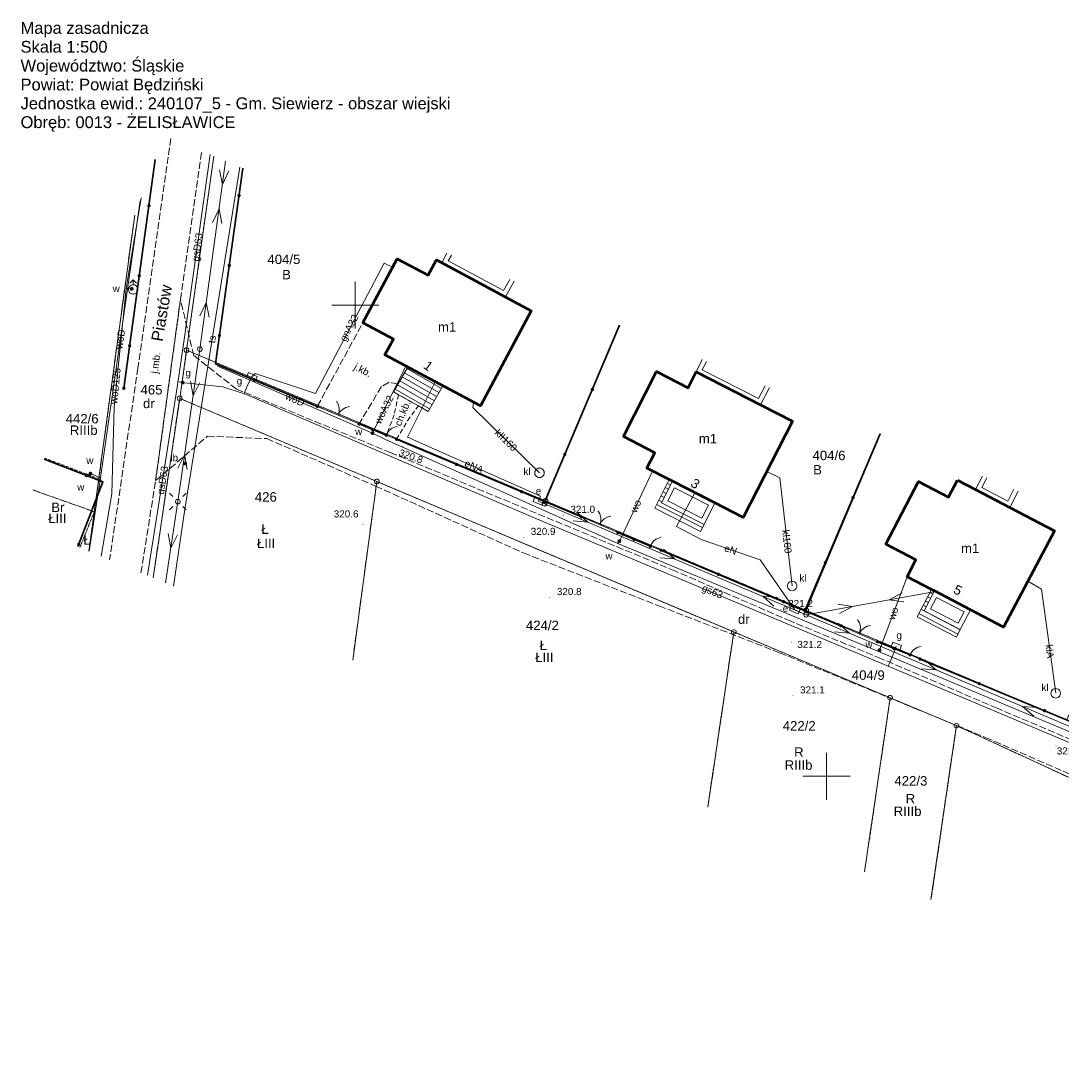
# Model space of a CAD drawing. Extents: x 6589215 to 6589645, y 5598604 to 5598830.
# Tile 1 of 6: x 6589215 to 6589325, y 5598719 to 5598830. Entities that reach past the tile are written whole.
import ezdxf
from ezdxf.enums import TextEntityAlignment as Align

# ---------------------------------------------------------------- set-up
doc = ezdxf.new("R2010")
doc.units = 0
doc.header["$LTSCALE"] = 0.5
for name, pattern in [('PRZER1-1', [2, 1, -1]), ('PRZER2-1', [3, 2, -1]), ('PRZER3-1', [4, 3, -1])]:
    doc.linetypes.add(name, pattern=pattern)
doc.layers.get('0').update_dxf_attribs({"linetype": 'CONTINUOUS', "lineweight": 13})
for name, color, linetype, lineweight in [('EGBS', 7, 'CONTINUOUS', 18), ('EGBT', 7, 'CONTINUOUS', 18), ('EGBU', 7, 'CONTINUOUS', 50), ('EGBU_O', 7, 'CONTINUOUS', 50), ('EGDE', 7, 'CONTINUOUS', 18), ('EGDE_O', 7, 'CONTINUOUS', 18), ('EGPG', 7, 'CONTINUOUS', 18), ('GELULI_O', 7, 'PRZER3-1', 18), ('OTDI', 7, 'CONTINUOUS', 18), ('OTDI_O', 7, 'CONTINUOUS', 18), ('OTKC', 7, 'PRZER2-1', 18), ('OTKC_O', 7, 'PRZER2-1', 18), ('OTKJ', 7, 'PRZER3-1', 18), ('OTKJ_O', 7, 'PRZER3-1', 18), ('OTOB', 7, 'CONTINUOUS', 18), ('OTOF', 7, 'CONTINUOUS', 18), ('OTOO', 7, 'CONTINUOUS', 35), ('OTRN', 7, 'CONTINUOUS', 13), ('OTRN_O', 7, 'CONTINUOUS', 13), ('SUEO', 7, 'CONTINUOUS', 18), ('SUPP', 7, 'PRZER1-1', 18)]:
    doc.layers.add(name, color=color, linetype=linetype, lineweight=lineweight)
for name, color, linetype, lineweight, true_color in [('EGKK', 7, 'PRZER3-1', 18, 0x24bc24), ('EGKK_O', 7, 'PRZER3-1', 18, 0x24bc24), ('EGUG', 7, 'PRZER1-1', 18, 0x008000), ('EGUG_O', 7, 'PRZER1-1', 18, 0x008000), ('SUEP', 1, 'CONTINUOUS', 18, 0xff0000), ('SUEP_O', 1, 'CONTINUOUS', 18, 0xff0000), ('SUES', 1, 'CONTINUOUS', 18, 0xff0000), ('SUES_O', 1, 'CONTINUOUS', 18, 0xff0000), ('SUGP', 7, 'CONTINUOUS', 18, 0xbfbf00), ('SUGP_O', 7, 'CONTINUOUS', 18, 0xbfbf00), ('SUGS', 7, 'CONTINUOUS', 18, 0xbfbf00), ('SUGS_O', 7, 'CONTINUOUS', 18, 0xbfbf00), ('SUGW', 7, 'CONTINUOUS', 18, 0xbfbf00), ('SUGW_O', 7, 'CONTINUOUS', 18, 0xbfbf00), ('SUKM', 7, 'CONTINUOUS', 18, 0x803300), ('SUKM_O', 7, 'CONTINUOUS', 18, 0x803300), ('SUKP', 7, 'CONTINUOUS', 18, 0x803300), ('SUKP_O', 7, 'CONTINUOUS', 18, 0x803300), ('SUTP', 7, 'CONTINUOUS', 18, 0xff9100), ('SUTP_O', 7, 'CONTINUOUS', 18, 0xff9100), ('SUWH', 5, 'CONTINUOUS', 18, 0x0000ff), ('SUWP', 5, 'CONTINUOUS', 18, 0x0000ff), ('SUWP_O', 5, 'CONTINUOUS', 18, 0x0000ff), ('SUWW', 5, 'CONTINUOUS', 18, 0x0000ff), ('SUWW_O', 5, 'CONTINUOUS', 18, 0x0000ff)]:
    doc.layers.add(name, color=color, linetype=linetype, lineweight=lineweight, true_color=true_color)
doc.styles.add('GEO-INFO', font='arial.ttf')

# ---------------------------------------------------------------- blocks, each defined once
blk = doc.blocks.new('KOLO')
blk.add_hatch(color=0).paths.add_polyline_path([(-0.5, 0), (-0.482963, -0.12941), (-0.433013, -0.25), (-0.353553, -0.353553), (-0.25, -0.433013), (-0.12941, -0.482963), (0, -0.5), (0.12941, -0.482963), (0.25, -0.433013), (0.353553, -0.353553), (0.433013, -0.25), (0.482963, -0.12941), (0.5, 0), (0.482963, 0.12941), (0.433013, 0.25), (0.353553, 0.353553), (0.25, 0.433013), (0.12941, 0.482963), (0, 0.5), (-0.12941, 0.482963), (-0.25, 0.433013), (-0.353553, 0.353553), (-0.433013, 0.25), (-0.482963, 0.12941)])
blk = doc.blocks.new('SUEP1')
at = {"color": 0}
blk.add_lwpolyline([(-1.5, -1), (1.5, 0), (-1.5, 1)], dxfattribs=at)
blk = doc.blocks.new('other_SUEO')
blk.add_hatch(color=0).paths.add_polyline_path([(-0.002174, 0.089974), (0.023762, 0.086807), (0.042561, 0.0793), (0.060131, 0.066965), (0.076266, 0.047786), (0.086234, 0.025762), (0.089972, 0.002226), (0.088646, -0.015553), (0.081114, -0.038994), (0.066834, -0.060276), (0.049699, -0.075033), (0.027576, -0.085671), (0.004027, -0.08991), (-0.019639, -0.087831), (-0.040932, -0.080154), (-0.059082, -0.067892), (-0.073734, -0.051607), (-0.08374, -0.032979), (-0.089221, -0.011817), (-0.089063, 0.012951), (-0.082571, 0.035806), (-0.069528, 0.057148), (-0.048957, 0.075519), (-0.026898, 0.085887)])
at = {"color": 0}
for points in [[(-1.767767, 1.767767), (-1.06066, 1.06066)], [(1.767767, 1.767767), (1.06066, 1.06066)], [(-1.767767, -1.767767), (-1.06066, -1.06066)], [(1.767767, -1.767767), (1.06066, -1.06066)]]:
    blk.add_lwpolyline(points, dxfattribs=at)
blk = doc.blocks.new('OKRAG_PELNY')
at = {"color": 0}
blk.add_lwpolyline([(0, 0.5), (0.12941, 0.482963), (0.25, 0.433013), (0.353553, 0.353553), (0.433013, 0.25), (0.482963, 0.12941), (0.5, 0), (0.482963, -0.12941), (0.433013, -0.25), (0.353553, -0.353553), (0.25, -0.433013), (0.12941, -0.482963), (0, -0.5), (-0.12941, -0.482963), (-0.25, -0.433013), (-0.353553, -0.353553), (-0.433013, -0.25), (-0.482963, -0.12941), (-0.5, 0), (-0.482963, 0.12941), (-0.433013, 0.25), (-0.353553, 0.353553), (-0.25, 0.433013), (-0.12941, 0.482963)], close=True, dxfattribs=at)
blk = doc.blocks.new('SZAFA1')
at = {"color": 0}
blk.add_lwpolyline([(-1, -0.5), (-1, 0.5), (1, 0.5), (1, -0.5)], close=True, dxfattribs=at)
blk = doc.blocks.new('other_SUUS02')
at = {"color": 0}
blk.add_lwpolyline([(0, 1), (0.173648, 0.984808), (0.34202, 0.939693), (0.5, 0.866025), (0.642788, 0.766044), (0.766044, 0.642788), (0.866025, 0.5), (0.939693, 0.34202), (0.984808, 0.173648), (1, 0), (0.984808, -0.173648), (0.939693, -0.34202), (0.866025, -0.5), (0.75575, -0.654861), (0.618159, -0.786053), (0.458227, -0.888835), (0.281733, -0.959493), (0.095056, -0.995472), (-0.095056, -0.995472), (-0.281733, -0.959493), (-0.458227, -0.888835), (-0.618159, -0.786053), (-0.75575, -0.654861), (-0.866025, -0.5), (-0.945001, -0.327068), (-0.989821, -0.142315), (-0.998867, 0.047582), (-0.971812, 0.235759), (-0.909632, 0.415415), (-0.814576, 0.580057), (-0.690079, 0.723734), (-0.540641, 0.841254), (-0.371662, 0.928368), (-0.189251, 0.981929)], close=True, dxfattribs=at)
for points in [[(-0.707107, 1.292893), (0, 2), (0.707107, 1.292893)], [(0, 1), (0, 2)]]:
    blk.add_lwpolyline(points, dxfattribs=at)
blk = doc.blocks.new('KTOK04')
at = {"color": 0}
blk.add_lwpolyline([(0, 0), (-0.01711, -0.261052), (-0.068148, -0.517638), (-0.152241, -0.765367), (-0.267949, -1), (-0.413293, -1.217523), (-0.585786, -1.414214), (-0.782477, -1.586707), (-1, -1.732051)], dxfattribs=at)
blk = doc.blocks.new('SLBRA')
at = {"color": 0}
for points in [[(1.732051, 1), (1.414214, 0.585786), (1, 0.267949), (0.517638, 0.068148), (0, 0)], [(0, 0), (0.517638, -0.068148), (1, -0.267949), (1.414214, -0.585786), (1.732051, -1)]]:
    blk.add_lwpolyline(points, dxfattribs=at)
blk = doc.blocks.new('EPPGS')
at = {"color": 0}
blk.add_lwpolyline([(0, 0.5), (0.154508, 0.475528), (0.293893, 0.404508), (0.404508, 0.293893), (0.475528, 0.154508), (0.5, 0), (0.475528, -0.154508), (0.404508, -0.293893), (0.293893, -0.404508), (0.154508, -0.475528), (0, -0.5), (-0.154508, -0.475528), (-0.293893, -0.404508), (-0.404508, -0.293893), (-0.475528, -0.154508), (-0.5, 0), (-0.475528, 0.154508), (-0.404508, 0.293893), (-0.293893, 0.404508), (-0.154508, 0.475528)], close=True, dxfattribs=at)

msp = doc.modelspace()

# ---------------------------------------------------------------- linework, layer by layer
at = {"color": 7, "linetype": 'Continuous', "lineweight": 13, "elevation": 100, "flags": 128}
for points in [[(6589250, 5598797.5), (6589250, 5598802.5)], [(6589247.5, 5598800), (6589252.5, 5598800)], [(6589300, 5598747.5), (6589300, 5598752.5)], [(6589297.5, 5598750), (6589302.5, 5598750)]]:
    msp.add_lwpolyline(points, dxfattribs=at)
at = {"layer": 'EGBS', "color": 7, "linetype": 'Continuous', "lineweight": 18, "elevation": 10.18}
for points in [[(6589255.56, 5598793.42), (6589254.54, 5598791.64), (6589254.04, 5598790.79), (6589254.57, 5598790.49), (6589256.69, 5598789.3), (6589257.73, 5598788.71), (6589259.29, 5598791.43)], [(6589281.77, 5598778.46), (6589283.31, 5598781.48), (6589283.66, 5598781.3), (6589282.5, 5598779.02), (6589287, 5598776.72), (6589286.62, 5598775.98)], [(6589309.6, 5598766.93), (6589311.12, 5598769.83), (6589311.46, 5598769.66), (6589310.37, 5598767.56), (6589314.19, 5598765.57), (6589313.77, 5598764.75)]]:
    msp.add_lwpolyline(points, close=True, dxfattribs=at)
at = {"layer": 'EGBS', "color": 7, "linetype": 'Continuous', "lineweight": 18, "elevation": 10.18, "flags": 128}
for points in [[(6589255.47, 5598793.26), (6589259.13, 5598791.15)], [(6589254.72, 5598791.96), (6589258.39, 5598789.85)], [(6589254.97, 5598792.39), (6589258.63, 5598790.29)], [(6589255.22, 5598792.82), (6589258.88, 5598790.72)], [(6589254.22, 5598791.09), (6589257.89, 5598788.98)], [(6589254.47, 5598791.52), (6589258.14, 5598789.42)], [(6589282.88, 5598780.64), (6589283.23, 5598780.46)], [(6589283.11, 5598781.08), (6589283.46, 5598780.9)], [(6589282.43, 5598779.75), (6589282.78, 5598779.57)], [(6589282.65, 5598780.19), (6589283, 5598780.01)], [(6589281.97, 5598778.85), (6589286.83, 5598776.38)], [(6589282.2, 5598779.3), (6589282.55, 5598779.12)], [(6589310.94, 5598769.49), (6589311.28, 5598769.31)], [(6589310.48, 5598768.6), (6589310.82, 5598768.42)], [(6589310.71, 5598769.05), (6589311.05, 5598768.87)], [(6589309.78, 5598767.27), (6589313.94, 5598765.09)], [(6589310.01, 5598767.72), (6589314.17, 5598765.54)], [(6589310.24, 5598768.16), (6589310.59, 5598767.98)]]:
    msp.add_lwpolyline(points, dxfattribs=at)
at = {"layer": 'EGBT', "color": 7, "linetype": 'Continuous', "lineweight": 18, "elevation": 10.18}
for points in [[(6589259.18, 5598804.48), (6589259.73, 5598805.49)], [(6589259.86, 5598804.68), (6589260.2, 5598805.3)], [(6589266.87, 5598802.52), (6589265.94, 5598800.86), (6589259.18, 5598804.48)], [(6589266.4, 5598802.71), (6589265.74, 5598801.54), (6589259.86, 5598804.68)], [(6589286.15, 5598792.92), (6589286.81, 5598794.22)], [(6589286.82, 5598793.14), (6589287.28, 5598794.02)], [(6589293.94, 5598791.25), (6589293, 5598789.42), (6589286.15, 5598792.92)], [(6589293.47, 5598791.44), (6589292.78, 5598790.09), (6589286.82, 5598793.14)], [(6589315.79, 5598780.42), (6589316.53, 5598781.84)], [(6589316.46, 5598780.63), (6589317, 5598781.65)], [(6589319.87, 5598780.45), (6589319.22, 5598779.2), (6589316.46, 5598780.63)], [(6589320.33, 5598780.26), (6589319.43, 5598778.52), (6589315.79, 5598780.42)]]:
    msp.add_lwpolyline(points, dxfattribs=at)
for points in [[(6589282.5, 5598779.02), (6589283.66, 5598781.3), (6589288.16, 5598779), (6589287, 5598776.72)], [(6589283.17, 5598779.24), (6589283.88, 5598780.62), (6589287.49, 5598778.78), (6589286.78, 5598777.39)], [(6589310.37, 5598767.56), (6589311.46, 5598769.66), (6589315.28, 5598767.66), (6589314.19, 5598765.57)], [(6589311.04, 5598767.77), (6589311.67, 5598768.98), (6589314.61, 5598767.45), (6589313.98, 5598766.24)]]:
    msp.add_lwpolyline(points, close=True, dxfattribs=at)
at = {"layer": 'EGBU', "color": 7, "linetype": 'Continuous', "lineweight": 50, "elevation": 10.18}
for points in [[(6589250.8, 5598798.11), (6589254.44, 5598804.92), (6589257.72, 5598803.16), (6589258.6, 5598804.79), (6589268.67, 5598799.4), (6589263.29, 5598789.29), (6589253.15, 5598794.71), (6589254.04, 5598796.37)], [(6589278.44, 5598786.05), (6589281.97, 5598792.94), (6589285.31, 5598791.23), (6589286.15, 5598792.92), (6589293, 5598789.42), (6589296.39, 5598787.68), (6589291.16, 5598777.47), (6589288.16, 5598779), (6589283.66, 5598781.3), (6589283.31, 5598781.48), (6589280.95, 5598782.68), (6589281.79, 5598784.33)], [(6589313.89, 5598781.41), (6589315.79, 5598780.42), (6589319.43, 5598778.52), (6589324.18, 5598776.05), (6589318.78, 5598765.83), (6589315.28, 5598767.66), (6589311.46, 5598769.66), (6589311.12, 5598769.83), (6589308.56, 5598771.17), (6589309.49, 5598772.98), (6589306.3, 5598774.64), (6589309.75, 5598781.26), (6589312.94, 5598779.6)]]:
    msp.add_lwpolyline(points, close=True, dxfattribs=at)
at = {"layer": 'EGDE', "color": 7, "linetype": 'Continuous', "lineweight": 18, "elevation": 10.22}
for points in [[(6589228.56, 5598771.07), (6589231.37, 5598790.1), (6589232.1, 5598795.22), (6589234.98, 5598815.8)], [(6589234.98, 5598815.8), (6589232.1, 5598795.22), (6589270.18, 5598779.22), (6589278.02, 5598797.88)], [(6589226.6, 5598809.55), (6589221.74, 5598773.89)], [(6589226.6, 5598809.55), (6589221.74, 5598773.89)], [(6589278.02, 5598797.88), (6589270.18, 5598779.22), (6589297.84, 5598767.6), (6589305.72, 5598786.34)], [(6589249.73, 5598762.31), (6589252.28, 5598781.28), (6589231.37, 5598790.1), (6589228.56, 5598771.07)], [(6589305.72, 5598786.34), (6589297.84, 5598767.6), (6589325.5, 5598755.98), (6589333.41, 5598774.81)], [(6589287.4, 5598746.72), (6589290.16, 5598765.31), (6589252.28, 5598781.28), (6589249.73, 5598762.31)], [(6589304.03, 5598739.84), (6589306.75, 5598758.33), (6589290.16, 5598765.31), (6589287.4, 5598746.72)], [(6589311.08, 5598736.92), (6589313.78, 5598755.37), (6589306.75, 5598758.33), (6589304.03, 5598739.84)], [(6589311.08, 5598736.92), (6589313.78, 5598755.37), (6589332.81, 5598746.61), (6589352.83, 5598739.08)]]:
    msp.add_lwpolyline(points, dxfattribs=at)
msp.add_lwpolyline([(6589232.1, 5598795.22), (6589231.37, 5598790.1), (6589252.28, 5598781.28), (6589290.16, 5598765.31), (6589306.75, 5598758.33), (6589313.78, 5598755.37), (6589332.81, 5598746.61), (6589352.83, 5598739.08), (6589353.16, 5598744.37), (6589325.5, 5598755.98), (6589297.84, 5598767.6), (6589270.18, 5598779.22)], close=True, dxfattribs=at)
at = {"layer": 'EGKK', "color": 82, "linetype": 'PRZER3-1', "lineweight": 18, "ltscale": 0.5, "true_color": 0x24bc24, "elevation": 10.06}
for points in [[(6589215.78, 5598780.38), (6589222.31, 5598778.07), (6589226.6, 5598809.55)], [(6589252.28, 5598781.28), (6589231.37, 5598790.1), (6589228.56, 5598771.07)], [(6589249.73, 5598762.31), (6589252.28, 5598781.28), (6589290.16, 5598765.31), (6589287.4, 5598746.72)], [(6589249.73, 5598762.31), (6589252.28, 5598781.28)], [(6589221.74, 5598773.89), (6589222.31, 5598778.07), (6589215.78, 5598780.38)], [(6589287.4, 5598746.72), (6589290.16, 5598765.31), (6589306.75, 5598758.33), (6589304.03, 5598739.84)], [(6589306.75, 5598758.33), (6589304.03, 5598739.84)], [(6589311.08, 5598736.92), (6589313.78, 5598755.37), (6589306.75, 5598758.33)], [(6589342.01, 5598724.12), (6589350.86, 5598739.82), (6589332.81, 5598746.61), (6589313.78, 5598755.37), (6589311.08, 5598736.92)]]:
    msp.add_lwpolyline(points, dxfattribs=at)
at = {"layer": 'EGUG', "color": 96, "linetype": 'PRZER1-1', "lineweight": 18, "ltscale": 0.5, "true_color": 0x008000, "elevation": 10.08}
for points in [[(6589228.56, 5598771.07), (6589231.37, 5598790.1), (6589232.1, 5598795.22), (6589234.98, 5598815.8)], [(6589234.98, 5598815.8), (6589232.1, 5598795.22), (6589270.18, 5598779.22), (6589278.02, 5598797.88)], [(6589226.6, 5598809.55), (6589222.79, 5598781.57), (6589217.04, 5598783.76)], [(6589226.6, 5598809.55), (6589222.79, 5598781.57), (6589222.31, 5598778.07), (6589221.74, 5598773.89)], [(6589292.31, 5598769.92), (6589272.95, 5598778.05), (6589270.18, 5598779.22), (6589278.02, 5598797.88)], [(6589249.73, 5598762.31), (6589252.28, 5598781.28), (6589231.37, 5598790.1), (6589228.56, 5598771.07)], [(6589305.72, 5598786.34), (6589297.84, 5598767.6), (6589292.31, 5598769.92)], [(6589305.72, 5598786.34), (6589297.84, 5598767.6), (6589325.5, 5598755.98)], [(6589217.04, 5598783.76), (6589222.79, 5598781.57)], [(6589222.79, 5598781.57), (6589222.31, 5598778.07), (6589220.78, 5598774.29)], [(6589249.73, 5598762.31), (6589252.28, 5598781.28), (6589290.16, 5598765.31), (6589287.4, 5598746.72)], [(6589220.78, 5598774.29), (6589222.31, 5598778.07), (6589221.74, 5598773.89)], [(6589304.03, 5598739.84), (6589306.75, 5598758.33), (6589290.16, 5598765.31), (6589287.4, 5598746.72)], [(6589311.08, 5598736.92), (6589313.78, 5598755.37), (6589306.75, 5598758.33), (6589304.03, 5598739.84)], [(6589350.17, 5598720.74), (6589352.83, 5598739.08), (6589350.86, 5598739.82), (6589332.81, 5598746.61), (6589313.78, 5598755.37), (6589311.08, 5598736.92)]]:
    msp.add_lwpolyline(points, dxfattribs=at)
msp.add_lwpolyline([(6589353.16, 5598744.37), (6589352.83, 5598739.08), (6589350.86, 5598739.82), (6589332.81, 5598746.61), (6589313.78, 5598755.37), (6589306.75, 5598758.33), (6589290.16, 5598765.31), (6589252.28, 5598781.28), (6589231.37, 5598790.1), (6589232.1, 5598795.22), (6589270.18, 5598779.22), (6589272.95, 5598778.05), (6589292.31, 5598769.92), (6589297.84, 5598767.6), (6589325.5, 5598755.98), (6589346.26, 5598747.26)], close=True, dxfattribs=at)
at = {"layer": 'OTKC', "color": 7, "linetype": 'PRZER2-1', "lineweight": 18, "ltscale": 0.5, "elevation": 10.18}
msp.add_lwpolyline([(6589254.57, 5598790.49), (6589254.14, 5598788.35), (6589253.29, 5598786.2), (6589254.38, 5598785.76), (6589255.54, 5598787.73), (6589256.69, 5598789.3)], close=True, dxfattribs=at)
at = {"layer": 'OTKJ', "color": 7, "linetype": 'PRZER3-1', "lineweight": 18, "ltscale": 0.5, "elevation": 10.18}
for points in [[(6589230.44, 5598817.69), (6589226.94, 5598793.35), (6589223.94, 5598772.98)], [(6589227.26, 5598771.6), (6589228.82, 5598781.37), (6589231.45, 5598800.59), (6589233.69, 5598816.34)], [(6589328.79, 5598752.67), (6589318.1, 5598757.21), (6589305.83, 5598762.47), (6589296.22, 5598766.44), (6589283.96, 5598771.77), (6589253.78, 5598784.33), (6589237.39, 5598791.08), (6589232.87, 5598794.64), (6589231.45, 5598800.59), (6589228.82, 5598781.37), (6589234.32, 5598786.08), (6589240.61, 5598785.83), (6589252.15, 5598780.79), (6589267.84, 5598773.69), (6589282.22, 5598768.08), (6589295.01, 5598763.11), (6589304.58, 5598759.18), (6589316.87, 5598754.12), (6589327.54, 5598749.47)]]:
    msp.add_lwpolyline(points, dxfattribs=at)
msp.add_lwpolyline([(6589245.97, 5598789.25), (6589250.8, 5598798.11), (6589254.04, 5598796.37), (6589253.15, 5598794.71), (6589255.56, 5598793.42), (6589254.54, 5598791.64), (6589253.58, 5598791.8), (6589252.78, 5598791.35), (6589250.4, 5598787.38)], close=True, dxfattribs=at)
at = {"layer": 'OTOB', "color": 7, "linetype": 'Continuous', "lineweight": 18, "elevation": 10.18}
for points in [[(6589250.4, 5598787.38), (6589245.97, 5598789.25)], [(6589277.86, 5598775.86), (6589273.99, 5598777.51)], [(6589305.41, 5598764.27), (6589301.53, 5598765.96)]]:
    msp.add_lwpolyline(points, dxfattribs=at)
at = {"layer": 'OTOF', "color": 7, "linetype": 'Continuous', "lineweight": 18, "elevation": 10.18}
for points in [[(6589254.38, 5598785.76), (6589253.29, 5598786.2)], [(6589282.43, 5598773.99), (6589281.31, 5598774.4)], [(6589309.93, 5598762.43), (6589308.86, 5598762.88)]]:
    msp.add_lwpolyline(points, dxfattribs=at)
at = {"layer": 'OTOO', "color": 7, "linetype": 'Continuous', "lineweight": 35, "elevation": 10.18}
for points in [[(6589225.44, 5598791.17), (6589228.78, 5598815.43)], [(6589238.08, 5598814.51), (6589235.17, 5598793.77), (6589245.97, 5598789.25)], [(6589278.04, 5598797.87), (6589270.12, 5598779.15)], [(6589250.4, 5598787.38), (6589253.29, 5598786.2)], [(6589297.7, 5598767.57), (6589305.7, 5598786.35)], [(6589254.38, 5598785.76), (6589270.12, 5598779.15), (6589273.99, 5598777.51)], [(6589220.58, 5598774.37), (6589223.22, 5598781.24), (6589216.99, 5598783.64)], [(6589277.86, 5598775.86), (6589281.31, 5598774.4)], [(6589282.43, 5598773.99), (6589297.7, 5598767.57), (6589301.53, 5598765.96)], [(6589305.41, 5598764.27), (6589308.86, 5598762.88)], [(6589309.93, 5598762.43), (6589325.52, 5598755.96), (6589329.36, 5598754.25)]]:
    msp.add_lwpolyline(points, dxfattribs=at)
at = {"layer": 'SUEP', "color": 1, "linetype": 'Continuous', "lineweight": 18, "true_color": 0xff0000, "elevation": 10.14}
for points in [[(6589236.23, 5598815.28), (6589233.52, 5598795.33)], [(6589229.87, 5598770.52), (6589231.17, 5598779.14), (6589233.52, 5598795.33)], [(6589258.48, 5598791.86), (6589255.54, 5598785.99), (6589269.66, 5598779.73), (6589269.43, 5598779.18)], [(6589286.04, 5598780.08), (6589284.08, 5598776.49), (6589286.71, 5598775.11), (6589292.95, 5598772.98), (6589296.64, 5598767.67)], [(6589270.09, 5598778.92), (6589269.43, 5598779.18)], [(6589491.72, 5598686.76), (6589464.6, 5598697.82), (6589436.83, 5598709.22), (6589408.38, 5598720.56), (6589381.22, 5598732.12), (6589352.93, 5598743.89), (6589325.4, 5598755.46), (6589297.83, 5598767.14), (6589270.09, 5598778.92)], [(6589297.83, 5598767.14), (6589311.56, 5598769.6)], [(6589297.83, 5598767.14), (6589296.64, 5598767.67)]]:
    msp.add_lwpolyline(points, dxfattribs=at)
at = {"layer": 'SUGP', "color": 52, "linetype": 'Continuous', "lineweight": 18, "true_color": 0xbfbf00, "elevation": 10.14}
for points in [[(6589231.25, 5598792.2), (6589231.86, 5598796.33), (6589234.6, 5598815.96)], [(6589239.02, 5598792.4), (6589239.39, 5598792.75), (6589245.78, 5598790.6), (6589253.08, 5598804.45), (6589253.96, 5598804.02)], [(6589231.15, 5598791.51), (6589231.16, 5598791.87)], [(6589231.16, 5598791.87), (6589231.25, 5598792.2)], [(6589231.16, 5598791.87), (6589231.52, 5598791.8)], [(6589231.52, 5598791.8), (6589231.68, 5598791.78), (6589231.87, 5598791.76)], [(6589231.87, 5598791.76), (6589235.96, 5598791.32), (6589238, 5598790.64), (6589238.18, 5598790.59), (6589238.34, 5598790.54), (6589269.17, 5598777.34), (6589306.55, 5598761.68), (6589325.49, 5598753.67), (6589352.87, 5598741.99), (6589381.26, 5598729.67), (6589381.88, 5598729.44)], [(6589238.18, 5598790.59), (6589238.74, 5598791.84)], [(6589238.74, 5598791.84), (6589239.02, 5598792.4)], [(6589227.96, 5598771.32), (6589231.15, 5598791.51)], [(6589306.68, 5598761.99), (6589307.22, 5598763.29)], [(6589307.22, 5598763.29), (6589307.4, 5598763.81)], [(6589306.55, 5598761.68), (6589306.6, 5598761.85)], [(6589306.6, 5598761.85), (6589306.68, 5598761.99)]]:
    msp.add_lwpolyline(points, dxfattribs=at)
at = {"layer": 'SUKP', "color": 36, "linetype": 'Continuous', "lineweight": 18, "true_color": 0x803300, "elevation": 10.14}
for points in [[(6589262.56, 5598789.68), (6589262.48, 5598789.14), (6589269.54, 5598782.2)], [(6589293.66, 5598782.35), (6589295.05, 5598781.67), (6589296.35, 5598770.19)], [(6589321.35, 5598770.69), (6589322.79, 5598769.85), (6589324.31, 5598758.8)]]:
    msp.add_lwpolyline(points, dxfattribs=at)
at = {"layer": 'SUTP', "color": 30, "linetype": 'Continuous', "lineweight": 18, "true_color": 0xff9100, "elevation": 10.14}
msp.add_lwpolyline([(6589237.75, 5598814.64), (6589231.87, 5598778.09), (6589230.73, 5598770.17)], dxfattribs=at)
at = {"layer": 'SUWP', "color": 5, "linetype": 'Continuous', "lineweight": 18, "true_color": 0x0000ff, "elevation": 10.14}
for points in [[(6589221.77, 5598773.88), (6589222.98, 5598781.68), (6589227.16, 5598811.07)], [(6589227.28, 5598811.39), (6589225.69, 5598801.75), (6589224.42, 5598789.17), (6589224.18, 5598779.98), (6589223.05, 5598773.34)], [(6589225.69, 5598801.75), (6589226.28, 5598801.72), (6589226.44, 5598801.66)], [(6589253.22, 5598785.73), (6589251.83, 5598786.41), (6589235.37, 5598793.53)], [(6589255.36, 5598793.53), (6589251.83, 5598786.41)], [(6589253.22, 5598785.73), (6589277.85, 5598774.7), (6589305.68, 5598763.18), (6589333.37, 5598751.53), (6589359.97, 5598740.62), (6589388, 5598729.29), (6589388.23, 5598729.19), (6589415.26, 5598717.58), (6589415.67, 5598717.4), (6589435.86, 5598708.72), (6589442.31, 5598706.13), (6589442.99, 5598705.83), (6589465.95, 5598696.55), (6589470.91, 5598694.52), (6589498.32, 5598683.33), (6589525.99, 5598672.2), (6589542.2, 5598665.66), (6589576.49, 5598651.09), (6589576.15, 5598648.12), (6589573.42, 5598628.35)], [(6589222.98, 5598781.68), (6589221.9, 5598782.12), (6589221.49, 5598781.93)], [(6589281.53, 5598782.39), (6589278.02, 5598774.94), (6589277.85, 5598774.7)], [(6589308.56, 5598771.17), (6589305.63, 5598763.39), (6589305.68, 5598763.18)]]:
    msp.add_lwpolyline(points, dxfattribs=at)

# ---------------------------------------------------------------- block references
at = {"layer": 'EGPG', "color": 7, "lineweight": 18, "xscale": 0.5, "yscale": 0.5}
for p in [(6589232.1, 5598795.22, 10.24), (6589231.37, 5598790.1, 10.24), (6589252.28, 5598781.28, 10.24), (6589270.18, 5598779.22, 10.24), (6589297.84, 5598767.6, 10.24), (6589290.16, 5598765.31, 10.24), (6589306.75, 5598758.33, 10.24), (6589313.78, 5598755.37, 10.24)]:
    msp.add_blockref('EPPGS', p, dxfattribs=at)
at = {"layer": 'OTDI', "color": 7, "lineweight": 18, "xscale": 0.4, "yscale": 0.4}
msp.add_blockref('KOLO', (6589231.95, 5598783.18, 10.2), dxfattribs=at)
at = {"layer": 'OTOB', "color": 7, "lineweight": 18, "xscale": 0.75, "yscale": 0.75}
for p, rotation in [((6589248.18, 5598788.32, 10.18), 67.1345661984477), ((6589275.93, 5598776.69, 10.18), 66.90870483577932), ((6589303.47, 5598765.12, 10.18), 66.46364739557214)]:
    msp.add_blockref('SLBRA', p, dxfattribs=dict(at, rotation=rotation))
at = {"layer": 'OTOF', "color": 7, "lineweight": 18, "xscale": 0.75, "yscale": 0.75}
for p, rotation in [((6589253.29, 5598786.2, 10.18), 157.9993016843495), ((6589281.31, 5598774.4, 10.18), 159.8937651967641), ((6589308.86, 5598762.88, 10.18), 157.1902888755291)]:
    msp.add_blockref('KTOK04', p, dxfattribs=dict(at, rotation=rotation))
at = {"layer": 'OTOO', "color": 7, "lineweight": 35, "xscale": 0.35, "yscale": 0.35}
for p in [(6589237.67, 5598811.62, 10.18), (6589228.11, 5598810.54, 10.18), (6589236.63, 5598804.19, 10.18), (6589227.08, 5598803.11, 10.18), (6589235.59, 5598796.77, 10.18), (6589226.06, 5598795.68, 10.18), (6589239.3, 5598792.04, 10.18), (6589225.44, 5598791.17, 10.18), (6589275.16, 5598791.05, 10.18), (6589245.97, 5598789.25, 10.18), (6589250.4, 5598787.38, 10.18), (6589251.85, 5598786.79, 10.18), (6589253.29, 5598786.2, 10.18), (6589254.38, 5598785.76, 10.18), (6589272.23, 5598784.15, 10.18), (6589260.73, 5598783.1, 10.18), (6589222.87, 5598781.38, 10.18), (6589267.65, 5598780.19, 10.18), (6589302.81, 5598779.57, 10.18), (6589270.12, 5598779.15, 10.18), (6589273.99, 5598777.51, 10.18), (6589277.86, 5598775.86, 10.18), (6589279.58, 5598775.13, 10.18), (6589220.67, 5598774.6, 10.18), (6589281.31, 5598774.4, 10.18), (6589282.43, 5598773.99, 10.18), (6589299.88, 5598772.67, 10.18), (6589288.52, 5598771.43, 10.18), (6589295.44, 5598768.52, 10.18), (6589297.7, 5598767.57, 10.18), (6589301.53, 5598765.96, 10.18), (6589305.41, 5598764.27, 10.18), (6589307.13, 5598763.57, 10.18), (6589308.86, 5598762.88, 10.18), (6589309.93, 5598762.43, 10.18), (6589316.2, 5598759.83, 10.18), (6589323.13, 5598756.95, 10.18)]:
    msp.add_blockref('KOLO', p, dxfattribs=at)
at = {"layer": 'OTRN', "color": 7, "lineweight": 13, "xscale": 0.09, "yscale": 0.09}
for p in [(6589255.03, 5598785, 10.08), (6589272.07, 5598777.7, 10.08), (6589250.83, 5598776.71, 10.08), (6589267.87, 5598775.36, 10.08), (6589270.64, 5598768.97, 10.08), (6589295.18, 5598767.71, 10.08), (6589296.27, 5598764.23, 10.08), (6589296.44, 5598758.54, 10.08), (6589324.34, 5598753.24, 10.08)]:
    msp.add_blockref('KOLO', p, dxfattribs=at)
at = {"layer": 'SUEO', "color": 7, "lineweight": 18, "xscale": 0.5, "yscale": 0.5}
for name, p in [('other_SUEO', (6589231.17, 5598779.14, 10.15)), ('other_SUEO', (6589231.17, 5598779.14, 10.15)), ('OKRAG_PELNY', (6589231.17, 5598779.14, 10.16)), ('OKRAG_PELNY', (6589231.17, 5598779.14, 10.16))]:
    msp.add_blockref(name, p, dxfattribs=at)
at = {"layer": 'SUEP', "color": 1, "lineweight": 18, "true_color": 0xff0000, "xscale": 0.5, "yscale": 0.5}
for p, rotation in [((6589236, 5598813.55, 10.15), 262.2564933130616), ((6589235.44, 5598809.45, 10.15), 82.25649331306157), ((6589234.09, 5598799.54, 10.15), 82.25649331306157), ((6589232.91, 5598791.12, 10.15), 261.7411210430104), ((6589231.78, 5598783.35, 10.15), 81.74112104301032), ((6589274, 5598777.26, 10.15), 336.9911299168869), ((6589230.54, 5598774.94, 10.15), 261.4175429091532), ((6589283.21, 5598773.35, 10.15), 336.9911299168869), ((6589293.92, 5598768.8, 10.15), 156.9911299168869), ((6589307.38, 5598768.85, 10.15), 190.1630352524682), ((6589302.01, 5598767.89, 10.15), 10.1630352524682), ((6589301.74, 5598765.48, 10.15), 337.0401091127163), ((6589310.95, 5598761.58, 10.15), 337.0401091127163), ((6589321.49, 5598757.12, 10.15), 157.0401091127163)]:
    msp.add_blockref('SUEP1', p, dxfattribs=dict(at, rotation=rotation))
at = {"layer": 'SUES', "color": 1, "lineweight": 18, "true_color": 0xff0000, "xscale": 0.5, "yscale": 0.5, "rotation": 337.2118917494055}
for p in [(6589269.43, 5598779.18, 10.16), (6589296.64, 5598767.67, 10.16)]:
    msp.add_blockref('SZAFA1', p, dxfattribs=at)
at = {"layer": 'SUGS', "color": 52, "lineweight": 18, "true_color": 0xbfbf00, "xscale": 0.5, "yscale": 0.5}
for p, rotation in [((6589239.02, 5598792.4, 10.16), 335.4801792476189), ((6589307.4, 5598763.81, 10.16), 339.9066950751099)]:
    msp.add_blockref('SZAFA1', p, dxfattribs=dict(at, rotation=rotation))
at = {"layer": 'SUGW', "color": 52, "lineweight": 18, "true_color": 0xbfbf00, "xscale": 0.4, "yscale": 0.4}
msp.add_blockref('KOLO', (6589231.68, 5598791.78, 10.16), dxfattribs=at)
at = {"layer": 'SUKM', "color": 36, "lineweight": 18, "true_color": 0x803300}
for p in [(6589269.54, 5598782.2, 10.16), (6589296.35, 5598770.19, 10.16), (6589324.31, 5598758.8, 10.16)]:
    msp.add_blockref('OKRAG_PELNY', p, dxfattribs=at)
at = {"layer": 'SUPP', "color": 7, "lineweight": 18, "xscale": 0.5, "yscale": 0.5}
for p in [(6589233.52, 5598795.33, 10.16), (6589270.09, 5598778.92, 10.16), (6589297.83, 5598767.14, 10.16)]:
    msp.add_blockref('OKRAG_PELNY', p, dxfattribs=at)
at = {"layer": 'SUWH', "color": 5, "lineweight": 18, "true_color": 0x0000ff, "xscale": 0.5, "yscale": 0.5}
msp.add_blockref('other_SUUS02', (6589226.44, 5598801.66, 10.16), dxfattribs=at)
at = {"layer": 'SUWW', "color": 5, "lineweight": 18, "true_color": 0x0000ff, "xscale": 0.4, "yscale": 0.4}
for p in [(6589226.28, 5598801.72, 10.16), (6589251.83, 5598786.41, 10.16), (6589221.49, 5598781.93, 10.16), (6589221.9, 5598782.12, 10.16), (6589278.02, 5598774.94, 10.16), (6589305.63, 5598763.39, 10.16)]:
    msp.add_blockref('KOLO', p, dxfattribs=at)

# ---------------------------------------------------------------- texts
at = {"color": 7, "linetype": 'Continuous', "lineweight": 0, "style": 'GEO-INFO'}
for s, p in [('Mapa zasadnicza', (6589214.49, 5598828.78)), ('Skala 1:500', (6589214.49, 5598826.78)), ('Województwo: Śląskie', (6589214.49, 5598824.78)), ('Powiat: Powiat Będziński', (6589214.49, 5598822.78)), ('Jednostka ewid.: 240107_5 - Gm. Siewierz - obszar wiejski', (6589214.49, 5598820.78)), ('Obręb: 0013 - ŻELISŁAWICE', (6589214.49, 5598818.78))]:
    msp.add_text(s, height=1.25, dxfattribs=at).set_placement(p)
at = {"layer": 'EGBU_O', "color": 7, "linetype": 'Continuous', "lineweight": 0, "style": 'GEO-INFO'}
for p in [(6589259.74, 5598797.68, 10.8), (6589287.42, 5598785.83, 10.8), (6589315.24, 5598774.19, 10.8)]:
    msp.add_text('m1', height=1, dxfattribs=at).set_placement(p, align=Align.MIDDLE)
for s, rotation, p in [('1', 323.3081, (6589258.05, 5598793.95, 10.8)), ('3', 326.3319, (6589286.36, 5598781.47, 10.8)), ('5', 332.4853, (6589314.17, 5598770.2, 10.8))]:
    msp.add_text(s, height=1, rotation=rotation, dxfattribs=at).set_placement(p, align=Align.TOP_CENTER)
at = {"layer": 'EGDE_O', "color": 7, "linetype": 'Continuous', "lineweight": 0, "style": 'GEO-INFO'}
for s, p in [('404/5', (6589242.43, 5598804.87, 10.81)), ('404/6', (6589300.26, 5598784.06, 10.81)), ('404/9', (6589304.43, 5598760.75, 10.81))]:
    msp.add_text(s, height=1, dxfattribs=at).set_placement(p, align=Align.MIDDLE)
for s, p in [('465', (6589228.38, 5598791.01, 10.81)), ('442/6', (6589221.02, 5598787.94, 10.81)), ('426', (6589240.51, 5598779.64, 10.81)), ('424/2', (6589269.85, 5598766.01, 10.81)), ('422/2', (6589297.1, 5598755.35, 10.81)), ('422/3', (6589308.95, 5598749.51, 10.81))]:
    msp.add_text(s, height=1, dxfattribs=at).set_placement(p, align=Align.MIDDLE_CENTER)
at = {"layer": 'EGKK_O', "color": 82, "linetype": 'Continuous', "lineweight": 0, "true_color": 0x24bc24, "style": 'GEO-INFO'}
for s, p in [('RIIIb', (6589221.19, 5598786.72, 10.8)), ('ŁIII', (6589218.4, 5598777.36, 10.8)), ('ŁIII', (6589240.54, 5598774.72, 10.8)), ('ŁIII', (6589270.06, 5598762.62, 10.8)), ('RIIIb', (6589297.03, 5598751.19, 10.8)), ('RIIIb', (6589308.6, 5598746.28, 10.8))]:
    msp.add_text(s, height=1, dxfattribs=at).set_placement(p, align=Align.MIDDLE_CENTER)
at = {"layer": 'EGUG_O', "color": 96, "linetype": 'Continuous', "lineweight": 0, "true_color": 0x008000, "style": 'GEO-INFO'}
for s, p in [('B', (6589242.7, 5598803.23, 10.8)), ('dr', (6589291.22, 5598766.69, 10.8))]:
    msp.add_text(s, height=1, dxfattribs=at).set_placement(p, align=Align.MIDDLE)
for s, p in [('dr', (6589228.1, 5598789.56, 10.8)), ('B', (6589299.04, 5598782.52, 10.8)), ('Br', (6589218.44, 5598778.53, 10.8)), ('Ł', (6589240.42, 5598776.22, 10.8)), ('Ł', (6589221.54, 5598775.07, 10.8)), ('Ł', (6589269.95, 5598763.89, 10.8)), ('R', (6589297.07, 5598752.56, 10.8)), ('R', (6589308.9, 5598747.62, 10.8))]:
    msp.add_text(s, height=1, dxfattribs=at).set_placement(p, align=Align.MIDDLE_CENTER)
at = {"layer": 'GELULI_O', "color": 7, "linetype": 'Continuous', "lineweight": 0, "style": 'GEO-INFO'}
msp.add_text('Piastów', height=1.238, rotation=80.3866, dxfattribs=at).set_placement((6589229.45, 5598799.15, 10.8), align=Align.MIDDLE_CENTER)
at = {"layer": 'OTDI_O', "color": 7, "linetype": 'Continuous', "lineweight": 0, "style": 'GEO-INFO'}
msp.add_text('ib', height=0.75, dxfattribs=at).set_placement((6589231.2, 5598783.43, 10.8), align=Align.RIGHT)
at = {"layer": 'OTKC_O', "color": 7, "linetype": 'Continuous', "lineweight": 0, "style": 'GEO-INFO'}
msp.add_text('ch.kb.', height=0.75, rotation=67.6789, dxfattribs=at).set_placement((6589254.99, 5598788.53, 10.8), align=Align.MIDDLE)
at = {"layer": 'OTKJ_O', "color": 7, "linetype": 'Continuous', "lineweight": 0, "style": 'GEO-INFO'}
msp.add_text('j.mb.', height=0.75, rotation=82.1205, dxfattribs=at).set_placement((6589228.82, 5598793.87, 10.8), align=Align.MIDDLE_CENTER)
msp.add_text('j.kb.', height=0.75, rotation=332.9487, dxfattribs=at).set_placement((6589250.76, 5598793.02, 10.8), align=Align.MIDDLE)
at = {"layer": 'OTRN_O', "color": 7, "linetype": 'Continuous', "lineweight": 0, "style": 'GEO-INFO'}
msp.add_text('320.8', height=0.75, rotation=340.4915, dxfattribs=at).set_placement((6589254.54, 5598784.04, 10.8))
for s, p in [('321.0', (6589272.82, 5598777.95, 10.8)), ('320.6', (6589247.72, 5598777.46, 10.8)), ('320.9', (6589268.62, 5598775.61, 10.8)), ('320.8', (6589271.39, 5598769.22, 10.8)), ('321.2', (6589295.93, 5598767.96, 10.8)), ('321.2', (6589296.9, 5598763.61, 10.8)), ('321.1', (6589297.19, 5598758.79, 10.8)), ('321.0', (6589324.43, 5598752.31, 10.8))]:
    msp.add_text(s, height=0.75, dxfattribs=at).set_placement(p)
at = {"layer": 'SUEP_O', "color": 1, "linetype": 'Continuous', "lineweight": 0, "true_color": 0xff0000, "style": 'GEO-INFO'}
for s, rotation, p in [('eNA', 336.1075, (6589262.6, 5598782.86, 10.8)), ('eN', 341.1529, (6589289.83, 5598774.04, 10.8))]:
    msp.add_text(s, height=0.75, rotation=rotation, dxfattribs=at).set_placement(p, align=Align.MIDDLE)
at = {"layer": 'SUES_O', "color": 1, "linetype": 'Continuous', "lineweight": 0, "true_color": 0xff0000, "style": 'GEO-INFO'}
for p in [(6589269.73, 5598779.9, 10.8), (6589295.93, 5598767.44, 10.8)]:
    msp.add_text('e', height=0.75, dxfattribs=at).set_placement(p, align=Align.RIGHT)
at = {"layer": 'SUGP_O', "color": 52, "linetype": 'Continuous', "lineweight": 0, "true_color": 0xbfbf00, "style": 'GEO-INFO'}
for rotation, p in [(82.0452, (6589233.23, 5598806.14, 10.8)), (81.0147, (6589229.55, 5598781.41, 10.8))]:
    msp.add_text('gsD63', height=0.75, rotation=rotation, dxfattribs=at).set_placement(p, align=Align.MIDDLE_CENTER)
for s, rotation, p in [('gnA32', 62.1925, (6589249.43, 5598797.53, 10.8)), ('gs63', 337.2692, (6589287.86, 5598769.51, 10.8))]:
    msp.add_text(s, height=0.75, rotation=rotation, dxfattribs=at).set_placement(p, align=Align.MIDDLE)
at = {"layer": 'SUGS_O', "color": 52, "linetype": 'Continuous', "lineweight": 0, "true_color": 0xbfbf00, "style": 'GEO-INFO'}
for p in [(6589238, 5598791.57, 10.8), (6589307.99, 5598764.58, 10.8)]:
    msp.add_text('g', height=0.75, dxfattribs=at).set_placement(p, align=Align.RIGHT)
at = {"layer": 'SUGW_O', "color": 52, "linetype": 'Continuous', "lineweight": 0, "true_color": 0xbfbf00, "style": 'GEO-INFO'}
msp.add_text('g', height=0.75, dxfattribs=at).set_placement((6589232.56, 5598792.43, 10.8), align=Align.RIGHT)
at = {"layer": 'SUKM_O', "color": 36, "linetype": 'Continuous', "lineweight": 0, "true_color": 0x803300, "style": 'GEO-INFO'}
for p in [(6589268.6, 5598781.97, 10.8), (6589297.87, 5598770.66, 10.8), (6589323.56, 5598759.05, 10.8)]:
    msp.add_text('kl', height=0.75, dxfattribs=at).set_placement(p, align=Align.RIGHT)
at = {"layer": 'SUKP_O', "color": 36, "linetype": 'Continuous', "lineweight": 0, "true_color": 0x803300, "style": 'GEO-INFO'}
for s, rotation, p in [('klI160', 315.5197, (6589266.01, 5598785.67, 10.8)), ('kl160', 276.4607, (6589295.82, 5598774.91, 10.8)), ('klA', 277.8323, (6589323.7, 5598763.26, 10.8))]:
    msp.add_text(s, height=0.75, rotation=rotation, dxfattribs=at).set_placement(p, align=Align.MIDDLE)
at = {"layer": 'SUTP_O', "color": 30, "linetype": 'Continuous', "lineweight": 0, "true_color": 0xff9100, "style": 'GEO-INFO'}
msp.add_text('ts', height=0.75, rotation=80.8571, dxfattribs=at).set_placement((6589234.81, 5598796.37, 10.8), align=Align.MIDDLE_CENTER)
at = {"layer": 'SUWP_O', "color": 5, "linetype": 'Continuous', "lineweight": 0, "true_color": 0x0000ff, "style": 'GEO-INFO'}
for s, rotation, p in [('woD', 81.89, (6589225.07, 5598796.38, 10.8)), ('woD125', 84.2353, (6589224.55, 5598791.42, 10.8))]:
    msp.add_text(s, height=0.75, rotation=rotation, dxfattribs=at).set_placement(p, align=Align.MIDDLE_CENTER)
for s, rotation, p in [('woD', 336.617, (6589243.6, 5598789.97, 10.8)), ('woA32', 63.629, (6589253.05, 5598788.91, 10.8)), ('wo', 64.773, (6589279.77, 5598778.66, 10.8)), ('wo', 69.3633, (6589307.09, 5598767.28, 10.8))]:
    msp.add_text(s, height=0.75, rotation=rotation, dxfattribs=at).set_placement(p, align=Align.MIDDLE)
at = {"layer": 'SUWW_O', "color": 5, "linetype": 'Continuous', "lineweight": 0, "true_color": 0x0000ff, "style": 'GEO-INFO'}
for p in [(6589225.01, 5598801.37, 10.8), (6589250.74, 5598786.2, 10.8), (6589222.22, 5598783.15, 10.8), (6589221.25, 5598780.31, 10.8), (6589277.29, 5598773.02, 10.8), (6589304.88, 5598763.64, 10.8)]:
    msp.add_text('w', height=0.75, dxfattribs=at).set_placement(p, align=Align.RIGHT)

doc.saveas('drawing.dxf')
